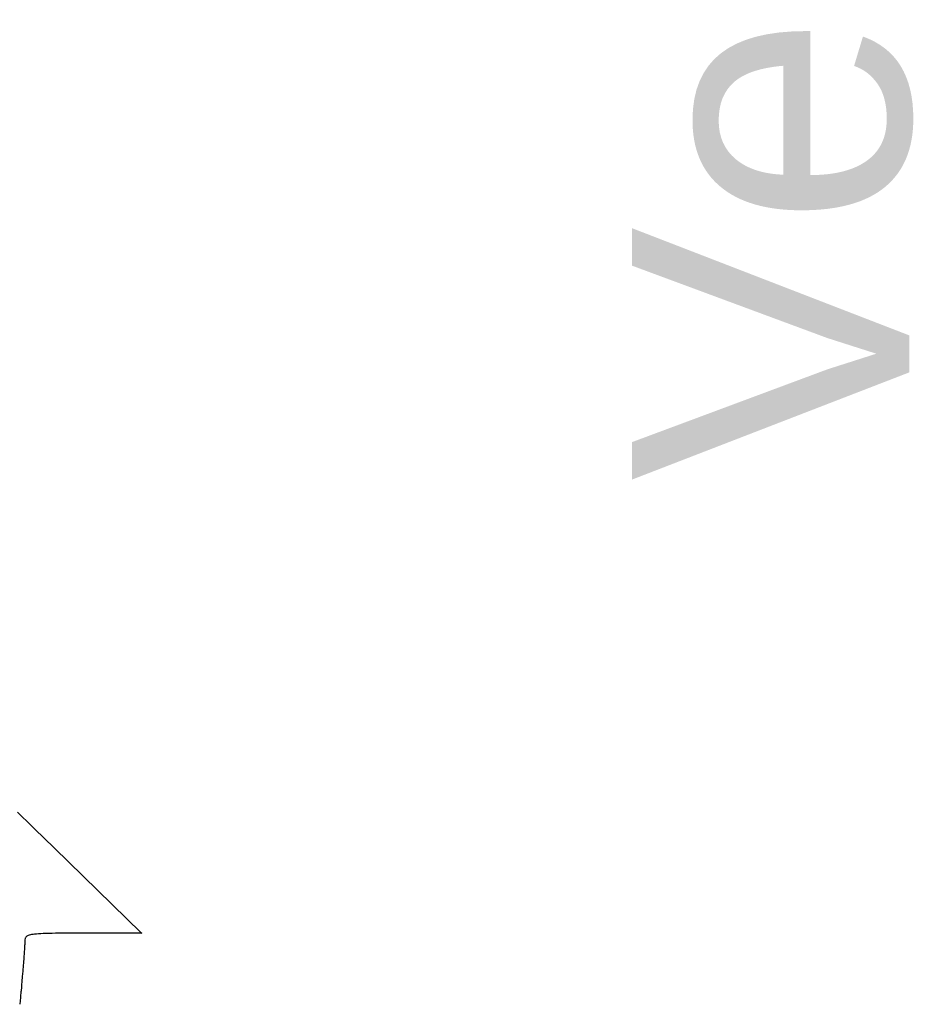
# Model space of a CAD drawing. Extents: x 0 to 116, y 0 to 84.
# Tile 9 of 13: x 98.69 to 101.92, y 5.61 to 9.16. Entities that reach past the tile are written whole.
import ezdxf

# ---------------------------------------------------------------- set-up
doc = ezdxf.new("R2010")
doc.units = 0
doc.layers.add('PG_SILKSCREEN_TOP', color=240, linetype='CONTINUOUS')

msp = doc.modelspace()

# ---------------------------------------------------------------- linework, layer by layer
at = {"layer": 'PG_SILKSCREEN_TOP'}
msp.add_lwpolyline([(98.6839, 6.3066), (98.7044, 6.2865), (98.7148, 6.2763), (98.726, 6.2654), (98.7468, 6.2451), (98.7804, 6.2123), (98.8159, 6.1778), (99.1298, 5.8717), (99.1316, 5.8699), (98.835, 5.8699), (98.8213, 5.8697), (98.8086, 5.8694), (98.7969, 5.8692), (98.7862, 5.8689), (98.7763, 5.8687), (98.7674, 5.8682), (98.7593, 5.8676), (98.7519, 5.8671), (98.7456, 5.8664), (98.7397, 5.8656), (98.7346, 5.8649), (98.7301, 5.8638), (98.726, 5.8628), (98.7227, 5.8618), (98.7199, 5.8605), (98.7174, 5.859), (98.7153, 5.8575), (98.7138, 5.8557), (98.7125, 5.8539), (98.7115, 5.8519), (98.71, 5.845), (98.71, 5.8395), (98.7098, 5.8367), (98.7098, 5.8293), (98.7095, 5.8262), (98.7092, 5.8224), (98.7092, 5.8186), (98.7087, 5.8143), (98.7087, 5.8097), (98.7082, 5.8047), (98.708, 5.7993), (98.7075, 5.7937), (98.707, 5.7879), (98.7067, 5.7818), (98.7062, 5.7754), (98.7057, 5.7688), (98.7052, 5.762), (98.7044, 5.7549), (98.7039, 5.7478), (98.7034, 5.7401), (98.7026, 5.7325), (98.7021, 5.7249), (98.7009, 5.7122), (98.7006, 5.7089), (98.6998, 5.7005), (98.6993, 5.6924), (98.6987, 5.6873), (98.6983, 5.684), (98.6978, 5.6756), (98.6965, 5.6627), (98.696, 5.6586), (98.6945, 5.6413), (98.6942, 5.638), (98.6916, 5.6136)], dxfattribs=at)

# ---------------------------------------------------------------- texts
at = {"layer": 'PG_SILKSCREEN_TOP', "width": 1.03}
msp.add_text('Version:', height=1, rotation=90, dxfattribs=at).set_placement((101.9, 7.5))

doc.saveas('drawing.dxf')
